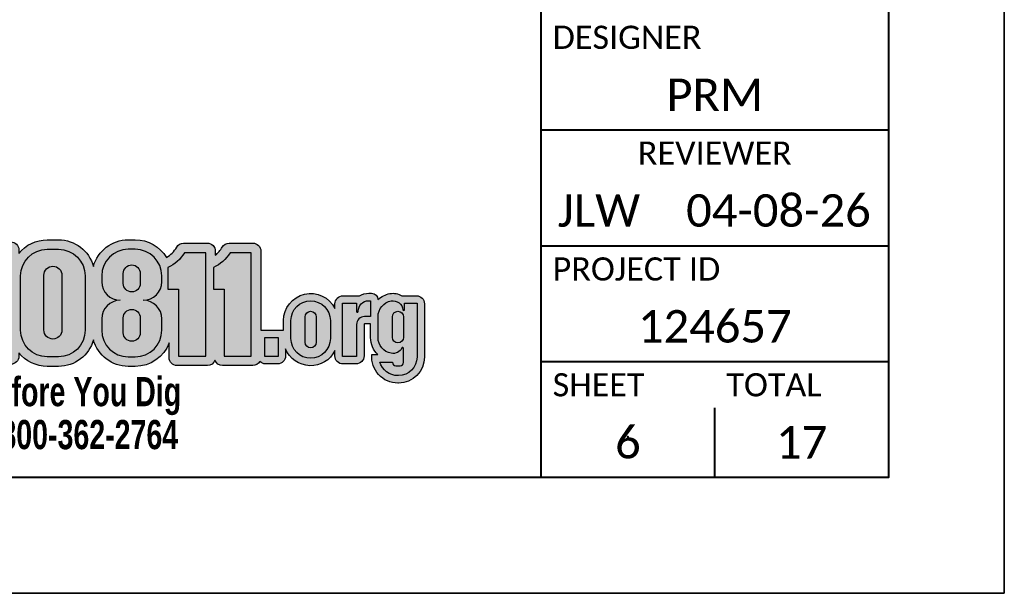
# Paper-space layout 'GENERAL SUMMARY' of a CAD drawing. Header units: feet. Extents: x -0.4 to 35.6, y -25.2 to 23.8.
# Tile 5 of 5: x 31 to 35.6, y -0.2 to 2.5. Entities that reach past the tile are written whole.
import ezdxf
from ezdxf.enums import TextEntityAlignment as Align
from ezdxf.lldxf.tags import DXFTag

# ---------------------------------------------------------------- set-up
doc = ezdxf.new("R2010")
doc.units = ezdxf.units.FT
doc.header["$MEASUREMENT"] = 0
for name, color, linetype, lineweight in [('C-TOPO-COMB', 200, 'COMBINED SEWER', 9), ('SH_Border', 7, 'Continuous', 40), ('SH_Data', 7, 'Continuous', 0), ('SH_Data (Construction)', 7, 'Continuous', 0)]:
    doc.layers.add(name, color=color, linetype=linetype, lineweight=lineweight)
doc.styles.add('OLD', font='simplex.shx', dxfattribs={"width": 0.75})
doc.styles.add('Style-Calibri', font='calibri.ttf')
doc.styles.add('Style-Calibri Light', font='calibril.ttf')
tags = doc.linetypes.add('COMBINED SEWER', pattern='A,1,-0.1,["CS",OLD,S=0.08,R=0,X=-0.05,Y=-0.04],-0.133', length=1.233).pattern_tags.tags
tags[6] = DXFTag(74, 10)

# ---------------------------------------------------------------- blocks, each defined once
blk = doc.blocks.new('OUPS LOGO')
at = {"true_color": 0x003d7a}
h = blk.add_hatch(color=156, dxfattribs=at)
h.dxf.hatch_style = 1
h.paths.add_polyline_path([(-0.1504708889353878, 0.4832354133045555), (-0.430954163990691, 0.4832354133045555), (-0.4309541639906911, 0.135905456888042, -0.006960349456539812), (-0.3956285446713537, 0.1296676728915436), (-0.3956285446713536, 0.4051513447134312), (-0.1343871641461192, 0.4051513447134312, 0.145247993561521), (-0.07030346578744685, 0.3335204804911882), (-0.07030346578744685, 0.65841967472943), (-0.1504708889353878, 0.65841967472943)])
h = blk.add_hatch(color=156, dxfattribs=at)
h.dxf.hatch_style = 1
edge = h.paths.add_edge_path()
edge.add_line((0.3654467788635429, 0.3449887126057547), (0.3301211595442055, 0.3449887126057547))
edge.add_line((0.3301211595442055, 0.3449887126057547), (0.3301211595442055, 0.4051513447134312))
edge.add_line((0.3301211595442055, 0.4051513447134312), (0.03138102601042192, 0.4051513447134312))
edge.add_arc((-0.1213503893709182, 0.4773093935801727), 0.168919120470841, 301.6543669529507, 334.71157947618, ccw=False)
edge.add_line((-0.03270267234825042, 0.3335204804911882), (-0.03270267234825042, 0.65841967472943))
edge.add_line((-0.03270267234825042, 0.65841967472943), (0.04746475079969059, 0.65841967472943))
edge.add_line((0.04746475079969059, 0.65841967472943), (0.04746475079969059, 0.4832354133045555))
edge.add_line((0.04746475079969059, 0.4832354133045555), (0.3654467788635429, 0.4832354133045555))
edge.add_line((0.3654467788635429, 0.4832354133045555), (0.3654467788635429, 0.3449887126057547))
h = blk.add_hatch(color=156, dxfattribs=at)
h.dxf.hatch_style = 1
h.paths.add_polyline_path([(1.848168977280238, -0.1291212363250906), (1.848168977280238, -0.07626541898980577), (1.848168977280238, -0.0108371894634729), (1.848168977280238, 0.2423610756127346, 0.414213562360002), (1.810668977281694, 0.2798610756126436), (1.698769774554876, 0.2798610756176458, 0.2694162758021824), (1.666191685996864, 0.2609330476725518, -0.09519302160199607), (1.63386183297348, 0.2231624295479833), (1.63386183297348, 0.2423610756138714, 0.4142135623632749), (1.596361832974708, 0.2798610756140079), (1.484462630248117, 0.2798610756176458, 0.2694162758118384), (1.451884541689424, 0.2609330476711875, -0.1328839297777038), (1.403372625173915, 0.2121240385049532, 0.265547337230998), (1.25691660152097, 0.2958069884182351), (1.240251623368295, 0.2958069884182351), (1.223586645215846, 0.2958069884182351, 0.3382773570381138), (1.059566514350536, 0.1704992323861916, 0.3382773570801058), (0.8955463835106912, 0.2958069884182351), (0.8417272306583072, 0.2958069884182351, 0.2292566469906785), (0.7084086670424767, 0.2312876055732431), (0.7084086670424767, 0.2483069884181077, 0.4142135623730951), (0.6709086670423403, 0.2858069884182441), (0.5503010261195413, 0.2858069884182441, 0.1658540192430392), (0.5273853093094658, 0.2779906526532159, 0.1658540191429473), (0.5044695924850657, 0.2858069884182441), (0.3838619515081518, 0.2858069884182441, 0.259885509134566), (0.3519660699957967, 0.268027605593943, 0.2598855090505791), (0.3200701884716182, 0.2858069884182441), (0.1994625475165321, 0.2858069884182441, 0.4142135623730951), (0.1619625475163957, 0.2483069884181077), (0.1619625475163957, 0.2290576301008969, 0.2336337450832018), (0.02690957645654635, 0.2958069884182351), (-0.02690957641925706, 0.2958069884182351, 0.4142135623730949), (-0.1969095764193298, 0.1258069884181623), (-0.1969095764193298, -0.1303601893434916, 0.4142135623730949), (-0.02690957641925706, -0.3003601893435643), (0.02690957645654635, -0.3003601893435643, 0.23363374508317), (0.1619625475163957, -0.2336108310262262), (0.1619625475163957, -0.252860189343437, 0.4142135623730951), (0.1994625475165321, -0.2903601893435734), (0.3200701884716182, -0.2903601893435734, 0.2598855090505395), (0.3519660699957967, -0.2725808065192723, 0.2598855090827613), (0.3838619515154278, -0.2903601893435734), (0.5044695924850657, -0.2903601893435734, 0.1658540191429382), (0.5273853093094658, -0.2825438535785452, 0.1658540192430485), (0.5503010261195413, -0.2903601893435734), (0.6709086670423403, -0.2903601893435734, 0.4142135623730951), (0.7084086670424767, -0.252860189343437), (0.7084086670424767, -0.2358408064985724, 0.2292566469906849), (0.8417272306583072, -0.3003601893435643), (0.8955463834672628, -0.3003601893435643, 0.3382773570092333), (1.059566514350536, -0.1750524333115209, 0.3382773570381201), (1.223586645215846, -0.3003601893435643), (1.240251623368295, -0.3003601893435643), (1.256916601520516, -0.3003601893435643, 0.3122826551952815), (1.416016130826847, -0.1902545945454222), (1.416016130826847, -0.2591859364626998, 0.4142135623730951), (1.453516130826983, -0.2966859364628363), (1.596361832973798, -0.2966859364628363, 0.3265111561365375), (1.632092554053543, -0.2705686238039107, 0.3265111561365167), (1.667823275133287, -0.2966859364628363), (1.810668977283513, -0.2966859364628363, 0.2710234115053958), (1.843357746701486, -0.2775623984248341, 0.2028311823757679), (1.870270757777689, -0.288948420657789), (1.927055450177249, -0.288948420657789, 0.4142135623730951), (1.964555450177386, -0.2514484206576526), (1.964555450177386, -0.2179544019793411, 0.6460722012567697), (2.197443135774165, -0.2260016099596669), (2.197443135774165, -0.2514709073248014, 0.4142135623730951), (2.234943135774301, -0.2889709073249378), (2.296645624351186, -0.2889709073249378, 0.4142135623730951), (2.334145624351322, -0.2514709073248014), (2.334145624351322, -0.1030682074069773, -0.414213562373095), (2.336645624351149, -0.1005682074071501), (2.365152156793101, -0.1005682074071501), (2.365152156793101, -0.165005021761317, 0.2066210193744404), (2.399707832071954, -0.2450559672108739), (2.371002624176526, -0.2450559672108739, 0.4438518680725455), (2.493910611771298, -0.378869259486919), (2.496388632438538, -0.378869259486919, 0.4142135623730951), (2.618888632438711, -0.2563692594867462), (2.618888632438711, -0.005485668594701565, 0.4142135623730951), (2.581388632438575, 0.03201433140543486), (2.512617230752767, 0.03201433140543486, 0.1793535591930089), (2.456221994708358, 0.0423919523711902, 0.1466099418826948), (2.399750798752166, 0.01412448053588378, 0.414213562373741), (2.369842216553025, 0.04403306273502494), (2.356645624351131, 0.04403306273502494, 0.1364915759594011), (2.312753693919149, 0.03182384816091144), (2.234943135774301, 0.03182384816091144, 0.4142135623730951), (2.197443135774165, -0.005676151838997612), (2.197443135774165, -0.02803282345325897, 0.7936688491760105), (1.955004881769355, -0.08455760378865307), (1.955004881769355, -0.1291212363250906)])
h.paths.add_polyline_path([(1.867770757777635, -0.1641212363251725), (1.929555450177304, -0.1641212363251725), (1.929555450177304, -0.2539484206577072), (1.867770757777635, -0.2539484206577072)], flags=16)
h.paths.add_polyline_path([(1.803168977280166, -0.1916688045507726), (1.803168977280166, -0.2516859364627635), (1.675323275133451, -0.2516859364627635), (1.675323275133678, 0.06296645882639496), (1.624644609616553, 0.06296645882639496), (1.62464460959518, 0.165170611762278, 0.1518064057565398), (1.703064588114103, 0.2348610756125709), (1.803168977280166, 0.2348610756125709), (1.803168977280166, -0.0108371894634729), (1.803168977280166, -0.07626541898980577)], flags=16)
h.paths.add_polyline_path([(1.990004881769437, -0.1694768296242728), (1.990004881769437, -0.08455760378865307, -1), (2.175621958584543, -0.08455760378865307), (2.175621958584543, -0.1694768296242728, -1)], flags=16)
h.paths.add_polyline_path([(2.056699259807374, -0.06705760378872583, -1), (2.108927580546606, -0.06705760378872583), (2.108927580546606, -0.1869768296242, -1), (2.056699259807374, -0.1869768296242)], flags=0)
h.paths.add_polyline_path([(1.588861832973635, -0.1916688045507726), (1.588861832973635, -0.2516859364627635), (1.46101613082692, -0.2516859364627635), (1.46101613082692, 0.06296645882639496), (1.410337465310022, 0.06296645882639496), (1.410337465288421, 0.165170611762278, 0.1518064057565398), (1.488757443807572, 0.2348610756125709), (1.588861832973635, 0.2348610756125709), (1.588861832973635, -0.0108371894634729), (1.588861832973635, -0.07626541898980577)], flags=16)
h.paths.add_polyline_path([(2.232443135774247, -0.003176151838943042), (2.29914562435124, -0.003176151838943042), (2.29914562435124, -0.0417679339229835, 0.9992326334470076), (2.306651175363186, -0.04171196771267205, -0.4185847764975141), (2.356645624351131, 0.009033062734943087), (2.364750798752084, 0.009033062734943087), (2.364750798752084, -0.06556820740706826), (2.336645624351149, -0.06556820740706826, 0.414213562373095), (2.29914562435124, -0.1030682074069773), (2.29914562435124, -0.2539709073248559), (2.232443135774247, -0.2539709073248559)], flags=16)
h.paths.add_polyline_path([(1.256916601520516, -0.2553601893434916), (1.240251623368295, -0.2553601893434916), (1.223586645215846, -0.2553601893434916, -0.4142135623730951), (1.098586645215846, -0.1303601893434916), (1.098586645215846, -0.07663537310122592, -0.4142135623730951), (1.18608664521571, 0.01086462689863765, -0.4142135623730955), (1.098586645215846, 0.0983646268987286), (1.098586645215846, 0.1258069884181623, -0.4142135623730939), (1.223586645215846, 0.2508069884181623), (1.240251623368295, 0.2508069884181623), (1.256916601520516, 0.2508069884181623, -0.4142135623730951), (1.381916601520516, 0.1258069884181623), (1.381916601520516, 0.0983646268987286, -0.4142135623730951), (1.294416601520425, 0.01086462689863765, -0.4142135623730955), (1.381916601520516, -0.07663537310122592), (1.381916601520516, -0.1303601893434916, -0.4142135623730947)], flags=16)
h.paths.add_polyline_path([(2.400152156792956, -0.165005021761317), (2.400152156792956, -0.06596693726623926, -0.3644175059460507), (2.462245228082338, 0.007914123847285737, -0.4343300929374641), (2.517659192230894, -0.03391007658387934, 0.9489440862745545), (2.525138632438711, -0.03351793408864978), (2.525138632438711, -0.002985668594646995), (2.583888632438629, -0.002985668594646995), (2.583888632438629, -0.2563692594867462, -0.4142135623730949), (2.496388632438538, -0.3438692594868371), (2.493766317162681, -0.3438692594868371, -0.3385390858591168), (2.408744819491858, -0.2800559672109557), (2.468492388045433, -0.2800559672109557), (2.468492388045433, -0.2826955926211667, 0.4142135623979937), (2.48349238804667, -0.2976955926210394), (2.504880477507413, -0.2976955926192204, 0.41421356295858), (2.519880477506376, -0.2826955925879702), (2.519880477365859, -0.2152697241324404, 0.78915333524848), (2.512785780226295, -0.2135739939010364, -0.3298710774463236), (2.462245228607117, -0.2388860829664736, -0.3644175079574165)], flags=16)
h.paths.add_polyline_path([(1.200103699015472, -0.1417192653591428), (1.200103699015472, -0.07229678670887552, -1), (1.28039954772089, -0.07229678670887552), (1.28039954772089, -0.1417192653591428, -1)], flags=0)
h.paths.add_polyline_path([(1.200103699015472, 0.09010079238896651), (1.200103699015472, 0.1370232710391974, -1), (1.28039954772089, 0.1370232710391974), (1.28039954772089, 0.09010079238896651, -1)], flags=0)
h.paths.add_polyline_path([(2.467652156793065, -0.1639143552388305), (2.467652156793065, -0.06705760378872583, -1), (2.519880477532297, -0.06705760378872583), (2.519880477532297, -0.1639143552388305, -1)], flags=0)
h.paths.add_polyline_path([(0.8955463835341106, -0.2553601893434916), (0.8417272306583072, -0.2553601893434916, -0.4142135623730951), (0.7167272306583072, -0.1303601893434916), (0.7167272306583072, 0.1258069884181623, -0.4142135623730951), (0.8417272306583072, 0.2508069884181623), (0.8955463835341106, 0.2508069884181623, -0.4142135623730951), (1.020546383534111, 0.1258069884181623), (1.020546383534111, -0.1303601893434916, -0.4142135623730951)], flags=16)
h.paths.add_polyline_path([(0.8261368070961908, -0.1290592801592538), (0.8261368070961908, 0.1290592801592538, -1), (0.9111368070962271, 0.1290592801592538), (0.9111368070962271, -0.1290592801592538, -1)], flags=0)
h.paths.add_polyline_path([(0.663408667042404, -0.2453601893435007), (0.5578010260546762, -0.2453601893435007), (0.5578010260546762, 0.2408069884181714), (0.663408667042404, 0.2408069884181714)], flags=16)
h.paths.add_polyline_path([(0.4969695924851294, -0.2453601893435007), (0.3913619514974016, -0.2453601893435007), (0.3913619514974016, -0.04093125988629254), (0.3125701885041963, -0.04093125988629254), (0.3125701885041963, -0.2453601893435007), (0.2069625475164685, -0.2453601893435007), (0.2069625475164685, 0.2408069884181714), (0.3125701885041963, 0.2408069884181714), (0.3125701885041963, 0.05758662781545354), (0.3913619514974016, 0.05758662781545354), (0.3913619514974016, 0.2408069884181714), (0.4969695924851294, 0.2408069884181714)], flags=16)
h.paths.add_polyline_path([(0.02690957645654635, -0.2553601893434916), (-0.02690957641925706, -0.2553601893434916, -0.4142135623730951), (-0.1519095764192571, -0.1303601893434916), (-0.1519095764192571, 0.1258069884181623, -0.4142135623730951), (-0.02690957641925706, 0.2508069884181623), (0.02690957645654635, 0.2508069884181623, -0.4142135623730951), (0.1519095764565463, 0.1258069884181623), (0.1519095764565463, -0.1303601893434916, -0.4142135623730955)], flags=16)
h.paths.add_polyline_path([(0.04250000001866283, -0.1290592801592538, -1), (-0.04249999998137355, -0.1290592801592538), (-0.04249999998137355, 0.1290592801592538, -1), (0.04250000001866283, 0.1290592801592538)], flags=0)
at = {"true_color": 0xffffff}
h = blk.add_hatch(color=7, dxfattribs=at)
h.dxf.hatch_style = 1
h.paths.add_polyline_path([(0.1519095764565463, 0.1258069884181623, 0.4142135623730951), (0.02690957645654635, 0.2508069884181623), (-0.02690957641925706, 0.2508069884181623, 0.4142135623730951), (-0.1519095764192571, 0.1258069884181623), (-0.1519095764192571, -0.1303601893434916, 0.4142135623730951), (-0.02690957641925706, -0.2553601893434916), (0.02690957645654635, -0.2553601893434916, 0.4142135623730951), (0.1519095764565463, -0.1303601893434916)])
h.paths.add_polyline_path([(0.04250000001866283, -0.1290592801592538, -1), (-0.04249999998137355, -0.1290592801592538), (-0.04249999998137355, 0.1290592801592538, -1), (0.04250000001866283, 0.1290592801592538)], flags=16)
h = blk.add_hatch(color=7, dxfattribs=at)
h.dxf.hatch_style = 1
h.paths.add_polyline_path([(0.4969695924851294, 0.2408069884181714), (0.3913619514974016, 0.2408069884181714), (0.3913619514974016, 0.05758662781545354), (0.3125701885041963, 0.05758662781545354), (0.3125701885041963, 0.2408069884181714), (0.2069625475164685, 0.2408069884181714), (0.2069625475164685, -0.2453601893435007), (0.3125701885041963, -0.2453601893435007), (0.3125701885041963, -0.04093125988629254), (0.3913619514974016, -0.04093125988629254), (0.3913619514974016, -0.2453601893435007), (0.4969695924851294, -0.2453601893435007)])
h = blk.add_hatch(color=7, dxfattribs=at)
h.dxf.hatch_style = 1
h.paths.add_polyline_path([(0.5578010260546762, 0.2408069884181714), (0.663408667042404, 0.2408069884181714), (0.663408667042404, -0.2453601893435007), (0.5578010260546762, -0.2453601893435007)])
h = blk.add_hatch(color=7, dxfattribs=at)
h.dxf.hatch_style = 1
h.paths.add_polyline_path([(0.7167272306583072, -0.1303601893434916, 0.4142135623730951), (0.8417272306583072, -0.2553601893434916), (0.8955463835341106, -0.2553601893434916, 0.4142135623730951), (1.020546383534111, -0.1303601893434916), (1.020546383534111, 0.1258069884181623, 0.4142135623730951), (0.8955463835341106, 0.2508069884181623), (0.8417272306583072, 0.2508069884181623, 0.4142135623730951), (0.7167272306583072, 0.1258069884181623)])
h.paths.add_polyline_path([(0.8261368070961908, 0.1290592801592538, -1), (0.9111368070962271, 0.1290592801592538), (0.9111368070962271, -0.1290592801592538, -1), (0.8261368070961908, -0.1290592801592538)], flags=16)
at = {"true_color": 0x59b300}
h = blk.add_hatch(color=72, dxfattribs=at)
h.dxf.hatch_style = 1
h.paths.add_polyline_path([(1.294416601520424, 0.01086462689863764, 0.4142135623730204), (1.381916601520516, 0.09836462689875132), (1.381916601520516, 0.1258069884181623, 0.4142135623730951), (1.256916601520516, 0.2508069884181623), (1.240251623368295, 0.2508069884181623), (1.223586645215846, 0.2508069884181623, 0.4142135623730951), (1.098586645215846, 0.1258069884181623), (1.098586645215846, 0.09836462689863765, 0.4142135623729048), (1.186086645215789, 0.01086462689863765, 0.4142135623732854), (1.098586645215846, -0.07663537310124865), (1.098586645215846, -0.1303601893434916, 0.4142135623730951), (1.223586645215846, -0.2553601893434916), (1.240251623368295, -0.2553601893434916), (1.256916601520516, -0.2553601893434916, 0.4142135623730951), (1.381916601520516, -0.1303601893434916), (1.381916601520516, -0.07663537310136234, 0.414213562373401)])
h.paths.add_polyline_path([(1.200103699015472, 0.09010079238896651), (1.200103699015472, 0.1370232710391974, -1), (1.28039954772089, 0.1370232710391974), (1.28039954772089, 0.09010079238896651, -1)], flags=16)
h.paths.add_polyline_path([(1.28039954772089, -0.07229678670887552), (1.28039954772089, -0.1417192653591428, -1), (1.200103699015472, -0.1417192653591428), (1.200103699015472, -0.07229678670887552, -1)], flags=16)
h = blk.add_hatch(color=72, dxfattribs=at)
h.dxf.hatch_style = 1
edge = h.paths.add_edge_path()
edge.add_line((1.410337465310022, 0.06296645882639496), (1.46101613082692, 0.06296645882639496))
edge.add_line((1.46101613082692, 0.06296645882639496), (1.46101613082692, -0.2516859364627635))
edge.add_line((1.46101613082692, -0.2516859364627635), (1.588861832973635, -0.2516859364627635))
edge.add_line((1.588861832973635, -0.2516859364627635), (1.588861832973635, -0.1916688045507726))
edge.add_line((1.588861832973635, -0.1916688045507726), (1.588861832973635, -0.07626541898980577))
edge.add_line((1.588861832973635, -0.07626541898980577), (1.588861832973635, -0.0108371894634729))
edge.add_line((1.588861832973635, -0.0108371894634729), (1.588861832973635, 0.2348610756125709))
edge.add_line((1.588861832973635, 0.2348610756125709), (1.488757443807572, 0.2348610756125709))
edge.add_arc((1.337423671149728, 0.326184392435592), 0.1767536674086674, 294.36301213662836, 328.89085461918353, ccw=False)
edge.add_line((1.410337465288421, 0.165170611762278), (1.410337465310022, 0.06296645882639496))
h = blk.add_hatch(color=72, dxfattribs=at)
h.dxf.hatch_style = 1
edge = h.paths.add_edge_path()
edge.add_line((1.624644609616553, 0.06296645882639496), (1.675323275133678, 0.06296645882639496))
edge.add_line((1.675323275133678, 0.06296645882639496), (1.675323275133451, -0.2516859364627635))
edge.add_line((1.675323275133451, -0.2516859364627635), (1.803168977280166, -0.2516859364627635))
edge.add_line((1.803168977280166, -0.2516859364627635), (1.803168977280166, -0.1916688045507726))
edge.add_line((1.803168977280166, -0.1916688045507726), (1.803168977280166, -0.07626541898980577))
edge.add_line((1.803168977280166, -0.07626541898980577), (1.803168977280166, -0.0108371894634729))
edge.add_line((1.803168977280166, -0.0108371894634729), (1.803168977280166, 0.2348610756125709))
edge.add_line((1.803168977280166, 0.2348610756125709), (1.703064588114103, 0.2348610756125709))
edge.add_arc((1.551730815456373, 0.3261843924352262), 0.176753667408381, 294.36301213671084, 328.890854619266, ccw=False)
edge.add_line((1.62464460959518, 0.165170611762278), (1.624644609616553, 0.06296645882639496))
h = blk.add_hatch(color=72, dxfattribs=at)
h.dxf.hatch_style = 1
edge = h.paths.add_edge_path()
edge.add_line((-1.014414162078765, -0.02721799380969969), (-1.004938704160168, 0.09898712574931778))
edge.add_arc((-0.6373275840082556, -1.135968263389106), 1.288507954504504, 71.78238441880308, 106.57677261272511, ccw=False)
edge.add_line((-0.2345052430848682, 0.08795449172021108), (-0.2345052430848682, 0.02969911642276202))
edge.add_arc((-0.5264741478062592, -1.341410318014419), 1.401851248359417, 77.97878756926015, 110.3692106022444)
at = {"true_color": 0x003d7a}
h = blk.add_hatch(color=156, dxfattribs=at)
h.dxf.hatch_style = 1
h.paths.add_polyline_path([(-0.04249999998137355, -0.1290592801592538, 1), (0.04250000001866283, -0.1290592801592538), (0.04250000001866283, 0.1290592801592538, 1), (-0.04249999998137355, 0.1290592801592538)])
h = blk.add_hatch(color=156, dxfattribs=at)
h.dxf.hatch_style = 1
h.paths.add_polyline_path([(0.9111368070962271, 0.1290592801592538, 1), (0.8261368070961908, 0.1290592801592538), (0.8261368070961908, -0.1290592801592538, 1), (0.9111368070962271, -0.1290592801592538)])
h = blk.add_hatch(color=156, dxfattribs=at)
h.dxf.hatch_style = 1
h.paths.add_polyline_path([(1.28039954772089, 0.1370232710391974, 1), (1.200103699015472, 0.1370232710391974), (1.200103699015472, 0.09010079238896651, 1), (1.28039954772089, 0.09010079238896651)])
at = {"true_color": 0xffffff}
h = blk.add_hatch(color=7, dxfattribs=at)
h.dxf.hatch_style = 1
h.paths.add_polyline_path([(1.990004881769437, -0.1694768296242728, 1), (2.175621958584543, -0.1694768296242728), (2.175621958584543, -0.08455760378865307, 1), (1.990004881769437, -0.08455760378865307)])
h.paths.add_polyline_path([(2.056699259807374, -0.06705760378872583, -1), (2.108927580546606, -0.06705760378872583), (2.108927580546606, -0.1869768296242, -1), (2.056699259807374, -0.1869768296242)], flags=16)
h = blk.add_hatch(color=7, dxfattribs=at)
h.dxf.hatch_style = 1
edge = h.paths.add_edge_path()
edge.add_line((2.306645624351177, -0.0417679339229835), (2.306645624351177, -0.04096693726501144))
edge.add_arc((2.356645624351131, -0.04096693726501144), 0.04999999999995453, 90, 180, ccw=False)
edge.add_line((2.356645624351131, 0.009033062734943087), (2.364750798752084, 0.009033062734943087))
edge.add_line((2.364750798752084, 0.009033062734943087), (2.364750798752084, -0.06556820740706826))
edge.add_line((2.364750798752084, -0.06556820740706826), (2.336645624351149, -0.06556820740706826))
edge.add_arc((2.336645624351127, -0.1030682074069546), 0.03749999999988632, 89.99999999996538, 180.0000000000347)
edge.add_line((2.29914562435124, -0.1030682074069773), (2.29914562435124, -0.2539709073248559))
edge.add_line((2.29914562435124, -0.2539709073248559), (2.232443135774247, -0.2539709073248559))
edge.add_line((2.232443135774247, -0.2539709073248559), (2.232443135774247, -0.003176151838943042))
edge.add_line((2.232443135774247, -0.003176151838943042), (2.29914562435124, -0.003176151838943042))
edge.add_line((2.29914562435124, -0.003176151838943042), (2.29914562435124, -0.0417679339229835))
edge.add_arc((2.302895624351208, -0.0417679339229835), 0.003749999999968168, 180, 360)
h = blk.add_hatch(color=7, dxfattribs=at)
h.dxf.hatch_style = 1
h.paths.add_polyline_path([(2.400152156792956, -0.165005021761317, 0.3644175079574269), (2.462245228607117, -0.2388860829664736, 0.329871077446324), (2.512785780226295, -0.2135739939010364, -0.7891533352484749), (2.519880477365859, -0.2152697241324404), (2.519880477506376, -0.2826955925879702, -0.414213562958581), (2.504880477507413, -0.2976955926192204), (2.48349238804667, -0.2976955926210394, -0.4142135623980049), (2.468492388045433, -0.2826955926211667), (2.468492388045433, -0.2800559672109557), (2.408744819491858, -0.2800559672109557, 0.3385390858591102), (2.493766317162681, -0.3438692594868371), (2.496388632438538, -0.3438692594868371, 0.4142135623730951), (2.583888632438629, -0.2563692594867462), (2.583888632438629, -0.002985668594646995), (2.525138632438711, -0.002985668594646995), (2.525138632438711, -0.03351793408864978, -0.9489440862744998), (2.517659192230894, -0.03391007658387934, 0.4343300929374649), (2.462245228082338, 0.007914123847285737, 0.3644175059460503), (2.400152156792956, -0.06596693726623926)])
h.paths.add_polyline_path([(2.467652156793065, -0.06705760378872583, -1), (2.519880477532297, -0.06705760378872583), (2.519880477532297, -0.1639143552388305, -1), (2.467652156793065, -0.1639143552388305)], flags=16)
at = {"true_color": 0x59b300}
h = blk.add_hatch(color=72, dxfattribs=at)
h.dxf.hatch_style = 1
edge = h.paths.add_edge_path()
edge.add_line((-0.7818314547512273, -0.2300605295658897), (-0.7683810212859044, -0.05091208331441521))
edge.add_arc((-0.4570245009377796, -1.030726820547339), 1.028095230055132, 77.43867870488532, 107.6287374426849, ccw=False)
edge.add_line((-0.2334298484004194, -0.02724028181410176), (-0.2334298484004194, -0.1302822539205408))
edge.add_arc((-0.3240613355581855, -1.189105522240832), 1.062695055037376, 85.10761124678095, 115.516016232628)
at = {"true_color": 0x003d7a}
h = blk.add_hatch(color=156, dxfattribs=at)
h.dxf.hatch_style = 1
h.paths.add_polyline_path([(1.28039954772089, -0.07229678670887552, 1), (1.200103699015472, -0.07229678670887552), (1.200103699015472, -0.1417192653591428, 1), (1.28039954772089, -0.1417192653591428)])
h = blk.add_hatch(color=156, dxfattribs=at)
h.dxf.hatch_style = 1
h.paths.add_polyline_path([(2.108927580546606, -0.06705760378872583, 1), (2.056699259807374, -0.06705760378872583), (2.056699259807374, -0.1869768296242, 1), (2.108927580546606, -0.1869768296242)])
h = blk.add_hatch(color=156, dxfattribs=at)
h.dxf.hatch_style = 1
h.paths.add_polyline_path([(2.519880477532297, -0.06705760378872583, 1), (2.467652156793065, -0.06705760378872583), (2.467652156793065, -0.1639143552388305, 1), (2.519880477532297, -0.1639143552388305)])
at = {"true_color": 0xffffff}
h = blk.add_hatch(color=7, dxfattribs=at)
h.dxf.hatch_style = 1
h.paths.add_polyline_path([(1.929555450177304, -0.1641212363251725), (1.867770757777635, -0.1641212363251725), (1.867770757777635, -0.2539484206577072), (1.929555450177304, -0.2539484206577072)])
at = {"true_color": 0x003d7a}
h = blk.add_hatch(color=156, dxfattribs=at)
h.dxf.hatch_style = 1
edge = h.paths.add_edge_path()
edge.add_line((-0.01494261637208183, -0.5364355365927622), (-0.1711315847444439, -0.4674351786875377))
edge.add_arc((-6.62084912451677e-05, -0.1022989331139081), 0.4032218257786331, 193.583222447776, 244.8970326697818, ccw=False)
edge.add_arc((0.01133433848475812, 0.005980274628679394), 0.4515384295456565, 206.7133632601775, 246.1653640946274)
edge.add_line((-0.1711315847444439, -0.4070489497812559), (-0.01494261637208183, -0.4760493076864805))
edge.add_arc((-0.6897528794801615, 0.9924114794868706), 1.616089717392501, 294.6804733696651, 304.1939446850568)
edge.add_line((0.2184830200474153, -0.3443209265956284), (0.3008372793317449, -0.3443209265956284))
edge.add_arc((-0.2403325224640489, 0.1896210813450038), 0.76023603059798, 287.2459213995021, 315.38518397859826, ccw=False)
at = {"layer": 'Defpoints', "color": 5, "flags": 128}
for points in [[(-0.4309541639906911, 0.1359054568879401), (-0.4309541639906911, 0.4832354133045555), (-0.1504708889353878, 0.4832354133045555), (-0.1504708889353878, 0.65841967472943), (-0.07030346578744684, 0.65841967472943), (-0.07030346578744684, 0.3335204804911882, -0.145247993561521), (-0.1343871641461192, 0.4051513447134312), (-0.3956285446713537, 0.4051513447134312), (-0.3956285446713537, 0.1296676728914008)], [(0.5503010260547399, 0.2858069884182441, 0.1658540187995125), (0.5273853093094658, 0.2779906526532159, 0.1658540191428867), (0.5044695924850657, 0.2858069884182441)]]:
    blk.add_lwpolyline(points, format="xyb", dxfattribs=at)
for points in [[(0.3654467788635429, 0.3449887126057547), (0.3301211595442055, 0.3449887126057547), (0.3301211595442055, 0.4051513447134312), (0.03138102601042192, 0.4051513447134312, -0.145247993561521), (-0.03270267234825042, 0.3335204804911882), (-0.03270267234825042, 0.65841967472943), (0.04746475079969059, 0.65841967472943), (0.04746475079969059, 0.4832354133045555), (0.3654467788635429, 0.4832354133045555)], [(-0.1519095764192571, -0.1303601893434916), (-0.1519095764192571, 0.1258069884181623, -0.4142135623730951), (-0.02690957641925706, 0.2508069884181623), (0.02690957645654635, 0.2508069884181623, -0.4142135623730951), (0.1519095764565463, 0.1258069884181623), (0.1519095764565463, -0.1303601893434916, -0.4142135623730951), (0.02690957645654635, -0.2553601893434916), (-0.02690957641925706, -0.2553601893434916, -0.414213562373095)], [(0.7167272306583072, -0.1303601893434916), (0.7167272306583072, 0.1258069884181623, -0.4142135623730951), (0.8417272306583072, 0.2508069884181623), (0.8955463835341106, 0.2508069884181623, -0.4142135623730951), (1.020546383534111, 0.1258069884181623), (1.020546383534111, -0.1303601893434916, -0.4142135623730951), (0.8955463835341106, -0.2553601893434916), (0.8417272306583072, -0.2553601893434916, -0.414213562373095)], [(1.240251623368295, -0.2553601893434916), (1.256916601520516, -0.2553601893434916, 0.4142135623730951), (1.381916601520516, -0.1303601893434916), (1.381916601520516, -0.07663537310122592, 0.4142135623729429), (1.294416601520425, 0.01086462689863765, 0.4142135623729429), (1.381916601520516, 0.0983646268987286), (1.381916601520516, 0.1258069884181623, 0.4142135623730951), (1.256916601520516, 0.2508069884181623), (1.240251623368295, 0.2508069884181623), (1.223586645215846, 0.2508069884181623, 0.4142135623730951), (1.098586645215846, 0.1258069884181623), (1.098586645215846, 0.0983646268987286, 0.4142135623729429), (1.18608664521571, 0.01086462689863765, 0.4142135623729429), (1.098586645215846, -0.07663537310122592), (1.098586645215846, -0.1303601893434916, 0.4142135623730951), (1.223586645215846, -0.2553601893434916)], [(1.410337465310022, 0.06296645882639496), (1.46101613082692, 0.06296645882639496), (1.46101613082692, -0.2516859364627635), (1.588861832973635, -0.2516859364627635), (1.588861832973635, -0.1916688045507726), (1.588861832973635, -0.07626541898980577), (1.588861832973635, -0.0108371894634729), (1.588861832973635, 0.2348610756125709), (1.488757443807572, 0.2348610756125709, -0.1518064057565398), (1.410337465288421, 0.165170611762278)], [(1.624644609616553, 0.06296645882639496), (1.675323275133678, 0.06296645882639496), (1.675323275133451, -0.2516859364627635), (1.803168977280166, -0.2516859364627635), (1.803168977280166, -0.1916688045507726), (1.803168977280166, -0.07626541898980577), (1.803168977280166, -0.0108371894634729), (1.803168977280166, 0.2348610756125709), (1.703064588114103, 0.2348610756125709, -0.1518064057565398), (1.62464460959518, 0.165170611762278)], [(-1.014414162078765, -0.02721799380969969), (-1.004938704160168, 0.09898712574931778, -0.1529964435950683), (-0.2345052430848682, 0.08795449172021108), (-0.2345052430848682, 0.02969911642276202, 0.1422784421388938)], [(-0.04249999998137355, -0.1290592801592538), (-0.04249999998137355, 0.1290592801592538, -0.9999999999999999), (0.04250000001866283, 0.1290592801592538), (0.04250000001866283, -0.1290592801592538, -0.9999999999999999)], [(0.8261368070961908, -0.1290592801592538), (0.8261368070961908, 0.1290592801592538, -0.9999999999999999), (0.9111368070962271, 0.1290592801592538), (0.9111368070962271, -0.1290592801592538, -0.9999999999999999)], [(1.200103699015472, 0.09010079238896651), (1.200103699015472, 0.1370232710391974, -0.9999999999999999), (1.28039954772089, 0.1370232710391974), (1.28039954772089, 0.09010079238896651, -0.9999999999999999)], [(2.175621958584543, -0.08455760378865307), (2.175621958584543, -0.1694768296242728, -1), (1.990004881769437, -0.1694768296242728), (1.990004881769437, -0.08455760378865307, -1)], [(2.306645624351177, -0.0417679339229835), (2.306645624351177, -0.04096693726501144, -0.414213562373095), (2.356645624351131, 0.009033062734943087), (2.364750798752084, 0.009033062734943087), (2.364750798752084, -0.06556820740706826), (2.336645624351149, -0.06556820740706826, 0.4142135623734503), (2.29914562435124, -0.1030682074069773), (2.29914562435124, -0.2539709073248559), (2.232443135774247, -0.2539709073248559), (2.232443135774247, -0.003176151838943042), (2.29914562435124, -0.003176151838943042), (2.29914562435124, -0.0417679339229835, 0.9999999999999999)], [(2.483492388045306, -0.2976955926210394), (2.504880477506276, -0.2976955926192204, 0.4142135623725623), (2.519880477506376, -0.2826955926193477), (2.519880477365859, -0.2152697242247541, 0.7891533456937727), (2.512785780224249, -0.2135739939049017, -0.3298710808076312), (2.462245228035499, -0.2388860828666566, -0.3644175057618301), (2.400152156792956, -0.1650050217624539), (2.400152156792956, -0.06596693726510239, -0.3644175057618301), (2.462245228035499, 0.007914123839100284, -0.4343300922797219), (2.517659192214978, -0.0339100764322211, 0.9489441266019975), (2.525138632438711, -0.03351793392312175), (2.525138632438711, -0.002985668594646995), (2.583888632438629, -0.002985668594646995), (2.583888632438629, -0.2563692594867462, -0.4142135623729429), (2.496388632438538, -0.3438692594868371), (2.493766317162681, -0.3438692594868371, -0.338539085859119), (2.408744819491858, -0.2800559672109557), (2.468492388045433, -0.2800559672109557), (2.468492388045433, -0.2826955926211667, 0.4142135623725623)], [(-0.7818314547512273, -0.2300605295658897), (-0.7683810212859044, -0.05091208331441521, -0.1324962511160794), (-0.2334298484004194, -0.02724028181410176), (-0.2334298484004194, -0.1302822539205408, 0.1334658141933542)], [(1.200103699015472, -0.1417192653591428), (1.200103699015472, -0.07229678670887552, -0.9999999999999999), (1.28039954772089, -0.07229678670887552), (1.28039954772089, -0.1417192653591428, -0.9999999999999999)], [(2.108927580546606, -0.06705760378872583), (2.108927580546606, -0.1869768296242, -0.9999999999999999), (2.056699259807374, -0.1869768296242), (2.056699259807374, -0.06705760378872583, -0.9999999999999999)], [(2.519880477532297, -0.06705760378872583), (2.519880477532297, -0.1639143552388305, -0.9999999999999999), (2.467652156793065, -0.1639143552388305), (2.467652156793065, -0.06705760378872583, -0.9999999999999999)], [(-0.01494261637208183, -0.5364355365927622), (-0.1711315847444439, -0.4674351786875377, -0.227716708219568), (-0.3920098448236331, -0.1969985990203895, 0.1738625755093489), (-0.1711315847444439, -0.4070489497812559), (-0.01494261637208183, -0.4760493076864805, 0.04153420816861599), (0.2184830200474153, -0.3443209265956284), (0.3008372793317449, -0.3443209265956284, -0.1234014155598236)]]:
    blk.add_lwpolyline(points, format="xyb", close=True, dxfattribs=at)
at = {"layer": 'Defpoints', "color": 5}
blk.add_lwpolyline([(0.5503010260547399, 0.2858069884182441), (0.6709086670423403, 0.2858069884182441, -0.414213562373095), (0.7084086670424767, 0.2483069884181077), (0.7084086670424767, 0.2312876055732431, -0.2292566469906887), (0.8417272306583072, 0.2958069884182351), (0.8955463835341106, 0.2958069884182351, -0.3382773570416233), (1.059566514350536, 0.1704992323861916, -0.3382773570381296), (1.223586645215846, 0.2958069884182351), (1.240251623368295, 0.2958069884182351), (1.256916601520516, 0.2958069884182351, -0.2655473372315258), (1.403372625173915, 0.2121240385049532, 0.1328839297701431), (1.451884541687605, 0.2609330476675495, -0.2694162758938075), (1.484462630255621, 0.2798610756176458), (1.596361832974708, 0.2798610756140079, -0.4142135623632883), (1.63386183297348, 0.2423610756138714), (1.63386183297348, 0.2231624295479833, 0.09519302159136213), (1.666191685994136, 0.2609330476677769, -0.2694162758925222), (1.698769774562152, 0.2798610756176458), (1.810668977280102, 0.2798610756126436, -0.414213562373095), (1.848168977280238, 0.2423610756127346), (1.848168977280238, -0.0108371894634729), (1.848168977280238, -0.07626541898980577), (1.848168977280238, -0.1291212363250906), (1.955004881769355, -0.1291212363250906), (1.955004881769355, -0.08455760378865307, -0.7936688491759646), (2.197443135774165, -0.02803282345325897), (2.197443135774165, -0.005676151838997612, -0.414213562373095), (2.234943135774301, 0.03182384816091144), (2.312753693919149, 0.03182384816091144, -0.1364915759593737), (2.356645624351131, 0.04403306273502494), (2.369842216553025, 0.04403306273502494, -0.4142135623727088), (2.399750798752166, 0.01412448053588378), (2.399750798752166, 0.01412448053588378, -0.1466099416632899), (2.456221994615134, 0.0423919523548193, -0.1793535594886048), (2.512617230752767, 0.03201433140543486), (2.581388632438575, 0.03201433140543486, -0.414213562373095), (2.618888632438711, -0.005485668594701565), (2.618888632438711, -0.2563692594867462, -0.4142135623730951), (2.496388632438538, -0.378869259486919), (2.493910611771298, -0.378869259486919, -0.4438518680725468), (2.371002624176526, -0.2450559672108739), (2.399707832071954, -0.2450559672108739, -0.2066210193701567), (2.365152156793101, -0.165005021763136), (2.365152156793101, -0.1005682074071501), (2.336645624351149, -0.1005682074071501, 0.414213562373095), (2.334145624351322, -0.1030682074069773), (2.334145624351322, -0.2514709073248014, -0.414213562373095), (2.296645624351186, -0.2889709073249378), (2.234943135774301, -0.2889709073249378, -0.414213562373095), (2.197443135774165, -0.2514709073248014), (2.197443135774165, -0.2260016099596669, -0.6460722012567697), (1.964555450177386, -0.2179544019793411), (1.964555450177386, -0.2514484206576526, -0.414213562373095), (1.927055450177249, -0.288948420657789), (1.870270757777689, -0.288948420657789, -0.202831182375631), (1.843357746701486, -0.2775623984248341, -0.271023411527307), (1.810668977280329, -0.2966859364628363), (1.667823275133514, -0.2966859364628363, -0.3265111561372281), (1.632092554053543, -0.2705686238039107, -0.3265111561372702), (1.596361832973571, -0.2966859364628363), (1.453516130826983, -0.2966859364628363, -0.414213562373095), (1.416016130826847, -0.2591859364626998), (1.416016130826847, -0.1902545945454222, -0.3122826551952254), (1.256916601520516, -0.3003601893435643), (1.240251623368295, -0.3003601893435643), (1.223586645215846, -0.3003601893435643, -0.3382773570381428), (1.059566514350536, -0.1750524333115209, -0.33827735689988), (0.8955463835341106, -0.3003601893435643), (0.8417272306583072, -0.3003601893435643, -0.2292566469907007), (0.7084086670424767, -0.2358408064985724), (0.7084086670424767, -0.252860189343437, -0.414213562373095), (0.6709086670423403, -0.2903601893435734), (0.5503010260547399, -0.2903601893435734, -0.1658540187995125), (0.5273853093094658, -0.2825438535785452, -0.1658540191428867), (0.5044695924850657, -0.2903601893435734), (0.3838619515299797, -0.2903601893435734, -0.2598855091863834), (0.3519660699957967, -0.2725808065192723, -0.2598855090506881), (0.3200701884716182, -0.2903601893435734), (0.1994625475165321, -0.2903601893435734, -0.414213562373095), (0.1619625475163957, -0.252860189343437), (0.1619625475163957, -0.2336108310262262, -0.2336337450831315), (0.02690957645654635, -0.3003601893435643), (-0.02690957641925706, -0.3003601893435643, -0.414213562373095), (-0.1969095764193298, -0.1303601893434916), (-0.1969095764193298, 0.1258069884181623, -0.414213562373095), (-0.02690957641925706, 0.2958069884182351), (0.02690957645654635, 0.2958069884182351, -0.2336337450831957), (0.1619625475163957, 0.2290576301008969), (0.1619625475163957, 0.2483069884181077, -0.414213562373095), (0.1994625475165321, 0.2858069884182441), (0.3200701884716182, 0.2858069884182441, -0.2598855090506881), (0.3519660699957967, 0.268027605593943, -0.2598855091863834), (0.3838619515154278, 0.2858069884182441), (0.5044695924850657, 0.2858069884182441)], format="xyb", dxfattribs=at)
at = {"layer": 'Defpoints', "color": 5, "flags": 128}
for points in [[(0.4969695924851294, 0.2408069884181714), (0.3913619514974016, 0.2408069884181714), (0.3913619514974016, 0.05758662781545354), (0.3125701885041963, 0.05758662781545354), (0.3125701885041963, 0.2408069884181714), (0.2069625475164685, 0.2408069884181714), (0.2069625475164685, -0.2453601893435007), (0.3125701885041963, -0.2453601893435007), (0.3125701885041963, -0.04093125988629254), (0.3913619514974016, -0.04093125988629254), (0.3913619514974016, -0.2453601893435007), (0.4969695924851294, -0.2453601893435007)], [(0.5578010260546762, 0.2408069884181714), (0.663408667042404, 0.2408069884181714), (0.663408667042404, -0.2453601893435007), (0.5578010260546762, -0.2453601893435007)]]:
    blk.add_lwpolyline(points, close=True, dxfattribs=at)
at = {"layer": 'Defpoints', "color": 5}
blk.add_lwpolyline([(1.867770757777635, -0.1641212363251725), (1.929555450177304, -0.1641212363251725), (1.929555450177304, -0.2539484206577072), (1.867770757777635, -0.2539484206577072)], close=True, dxfattribs=at)
at = {"color": 156, "true_color": 0x003d7a, "char_height": 0.1375, "width": 1.468176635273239, "attachment_point": 1, "style": 'OLD'}
for s, insert in [('{\\fArial|b1|i0|c0|p34;\\W0.7;Before You Dig}', (0.5020099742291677, -0.3504803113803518)), ('{\\fArial|b1|i0|c0|p34;\\W0.7;1-800-362-2764}', (0.5020099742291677, -0.5526542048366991))]:
    blk.add_mtext(s, dxfattribs=dict(at, insert=insert))
blk = doc.blocks.new('BORDER_1')
at = {"flags": 128}
blk.add_lwpolyline([(0, 0), (36, 0), (36, 24), (0, 24)], close=True, dxfattribs=at)
at = {"layer": 'SH_Border', "color": 7, "linetype": 'Continuous', "lineweight": 40}
for p, q in [((33.81818181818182, 0.5454545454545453), (33.81818181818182, 23.45454545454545)), ((33.81818181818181, 2.181818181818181), (35.45454545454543, 2.181818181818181)), ((33.81818181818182, 1.636363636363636), (35.45454545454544, 1.636363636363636)), ((33.81818181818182, 1.090909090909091), (35.45454545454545, 1.090909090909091))]:
    blk.add_line(p, q, dxfattribs=at)
at = {"layer": 'SH_Border', "color": 7, "linetype": 'Continuous', "lineweight": 40, "flags": 128}
blk.add_lwpolyline([(35.45454545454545, 23.45454545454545), (35.45454545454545, 0.5454545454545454), (1.636363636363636, 0.5454545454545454), (1.636363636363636, 23.45454545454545)], close=True, dxfattribs=at)
at = {"layer": 'SH_Data', "color": 7, "lineweight": 40}
blk.add_line((34.63636363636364, 0.5454545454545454), (34.63636363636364, 0.8727272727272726), dxfattribs=at)
at = {"layer": 'SH_Data (Construction)', "color": 7, "lineweight": 40}
blk.add_point((34.22727272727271, 0.7363636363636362), dxfattribs=at)
at = {"layer": 'SH_Data', "linetype": 'Continuous', "style": 'Style-Calibri Light'}
for s, p in [('DESIGNER', (33.87272727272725, 2.672727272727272)), ('PROJECT ID', (33.87272727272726, 1.581818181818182)), ('SHEET', (33.87272727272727, 1.036363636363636)), ('TOTAL', (34.69090909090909, 1.036363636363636))]:
    blk.add_text(s, height=0.1090909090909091, dxfattribs=at).set_placement(p, align=Align.TOP_LEFT)
blk.add_text('REVIEWER', height=0.1090909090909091, dxfattribs=at).set_placement((34.63636363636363, 2.127272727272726), align=Align.TOP_CENTER)
at = {"layer": 'SH_Data', "color": 7, "linetype": 'Continuous', "lineweight": 0, "char_height": 0.1527272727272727, "attachment_point": 5, "line_spacing_factor": 0.6, "style": 'Style-Calibri'}
for s, insert in [('PRM', (34.63636363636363, 2.347272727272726)), ('JLW', (34.09090909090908, 1.801818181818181)), ('04-08-26', (34.93636363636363, 1.801818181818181)), ('124657', (34.63636363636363, 1.256363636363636)), ('6', (34.22727272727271, 0.7109090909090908)), ('17', (35.04545454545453, 0.7109090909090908))]:
    blk.add_mtext(s, dxfattribs=dict(at, insert=insert))

psp = doc.layouts.new('GENERAL SUMMARY')

# ---------------------------------------------------------------- linework, layer by layer
at = {"layer": 'Defpoints'}
psp.add_lwpolyline([(-0.3937010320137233, 23.8031504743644), (35.60629896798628, 23.8031504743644), (35.60629896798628, -0.1968495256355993), (-0.3937010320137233, -0.1968495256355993)], close=True, dxfattribs=at)

# ---------------------------------------------------------------- block references
psp.add_blockref('BORDER_1', (-0.3937010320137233, -0.1968495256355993))
at = {"layer": 'C-TOPO-COMB'}
psp.add_blockref('OUPS LOGO', (30.25649783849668, 1.172051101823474), dxfattribs=at)

doc.saveas('drawing.dxf')
